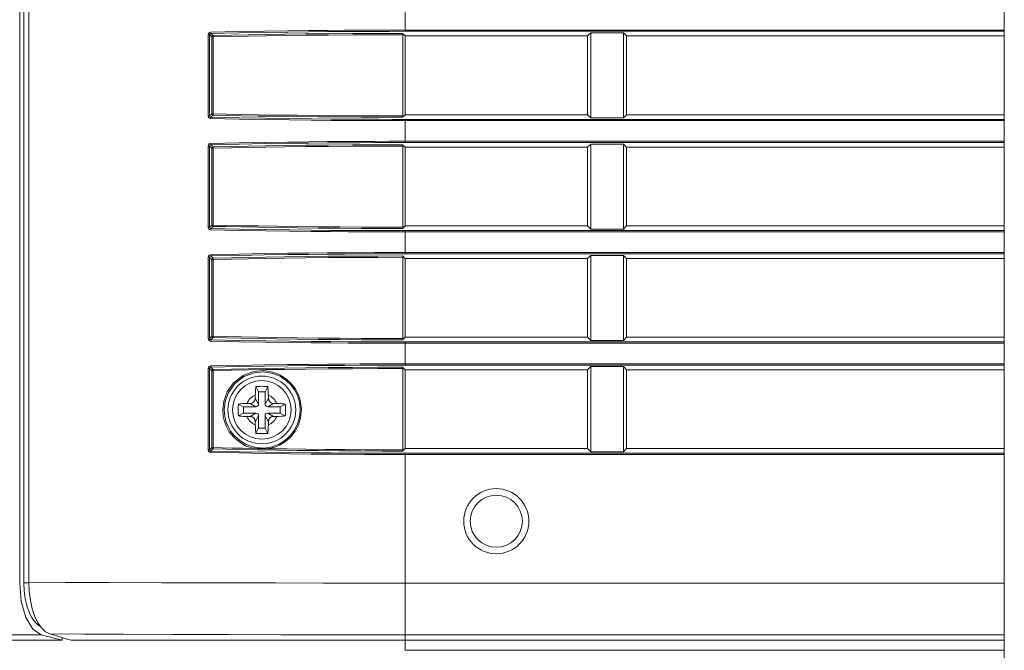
# Model space of a CAD drawing. Header units: millimetres. Extents: x 3925 to 5043, y -86 to 778.
# Tile 101 of 157: x 4624 to 4643, y 265 to 277. Entities that reach past the tile are written whole.
import ezdxf

# ---------------------------------------------------------------- set-up
doc = ezdxf.new("R2010")
doc.units = ezdxf.units.MM
doc.header["$LTSCALE"] = 46.255
for name, color, linetype in [('140-154101-0DXF_CONTINUOUS_LINE', 7, 'CONTINUOUS'), ('85-1A626G050DXF_CONTINUOUS_LINE', 7, 'CONTINUOUS'), ('H30-BOTTOM-CDXF_CONTINUOUS_LINE', 7, 'CONTINUOUS'), ('H30-LEFT-COVDXF_CONTINUOUS_LINE', 7, 'CONTINUOUS'), ('H30K-FRONT-CDXF_CONTINUOUS_LINE', 7, 'CONTINUOUS')]:
    doc.layers.add(name, color=color, linetype=linetype)

msp = doc.modelspace()

# ---------------------------------------------------------------- linework, layer by layer
at = {"layer": '140-154101-0DXF_CONTINUOUS_LINE', "color": 7, "linetype": 'Continuous', "lineweight": 0}
msp.add_line((4643.2174, 232.3004), (4643.2174, 310.811), dxfattribs=at)
at = {"layer": '85-1A626G050DXF_CONTINUOUS_LINE', "color": 7, "linetype": 'Continuous', "lineweight": 0}
for p, q in [((4628.9049, 269.9482), (4628.8551, 270.0478)), ((4629.0299, 269.9482), (4629.0798, 270.0478)), ((4628.8424, 269.8846), (4628.8424, 269.8232)), ((4628.9049, 269.9482), (4628.9049, 269.7107)), ((4629.0299, 269.9482), (4628.9049, 269.9482)), ((4629.0299, 269.7107), (4629.0299, 269.9482)), ((4629.0924, 269.8846), (4629.0924, 269.8232)), ((4628.6174, 269.6607), (4628.5178, 269.7105)), ((4628.681, 269.7232), (4628.7424, 269.7232)), ((4628.8549, 269.6607), (4628.7424, 269.7232)), ((4628.9049, 269.7107), (4628.8424, 269.8232)), ((4629.0299, 269.7107), (4629.0924, 269.8232)), ((4629.0799, 269.6607), (4629.1924, 269.7232)), ((4629.2538, 269.7232), (4629.1924, 269.7232)), ((4629.3174, 269.6607), (4629.4171, 269.7105)), ((4628.6174, 269.5357), (4628.5178, 269.4858)), ((4628.6174, 269.6607), (4628.6174, 269.5357)), ((4628.8549, 269.6607), (4628.6174, 269.6607)), ((4628.6174, 269.5357), (4628.8549, 269.5357)), ((4628.8549, 269.5357), (4628.7424, 269.4732)), ((4628.9049, 269.4857), (4628.8424, 269.3732)), ((4628.9049, 269.4857), (4628.9049, 269.2482)), ((4629.0299, 269.4857), (4629.0924, 269.3732)), ((4629.0299, 269.2482), (4629.0299, 269.4857)), ((4629.3174, 269.6607), (4629.0799, 269.6607)), ((4629.0799, 269.5357), (4629.1924, 269.4732)), ((4629.0799, 269.5357), (4629.3174, 269.5357)), ((4629.3174, 269.5357), (4629.3174, 269.6607)), ((4629.3174, 269.5357), (4629.4171, 269.4858)), ((4628.681, 269.4732), (4628.7424, 269.4732)), ((4628.8424, 269.3117), (4628.8424, 269.3732)), ((4629.0924, 269.3117), (4629.0924, 269.3732)), ((4629.2538, 269.4732), (4629.1924, 269.4732)), ((4628.9049, 269.2482), (4628.8551, 269.1485)), ((4628.9049, 269.2482), (4629.0299, 269.2482)), ((4629.0299, 269.2482), (4629.0798, 269.1485))]:
    msp.add_line(p, q, dxfattribs=at)
for points in [[(4628.8424, 269.8846), (4628.8428, 269.9147), (4628.8438, 269.9406), (4628.8451, 269.963), (4628.8467, 269.9826), (4628.8484, 270.0003), (4628.8504, 270.0167), (4628.8526, 270.0325), (4628.8551, 270.0478)], [(4628.8551, 270.0478), (4628.8922, 270.0498), (4628.9297, 270.051), (4628.9674, 270.0514)], [(4628.9674, 270.0514), (4629.0052, 270.051), (4629.0427, 270.0498), (4629.0798, 270.0478)], [(4629.0798, 270.0478), (4629.0823, 270.0324), (4629.0845, 270.0164), (4629.0865, 269.9998), (4629.0882, 269.9821), (4629.0898, 269.9624), (4629.0911, 269.9402), (4629.0921, 269.9144), (4629.0924, 269.8846)], [(4628.5178, 269.4858), (4628.516, 269.5178), (4628.5148, 269.5499), (4628.5142, 269.5821), (4628.5142, 269.6143), (4628.5148, 269.6464), (4628.516, 269.6785), (4628.5178, 269.7105)], [(4628.5178, 269.7105), (4628.5543, 269.7159), (4628.5941, 269.7199), (4628.6367, 269.7223), (4628.681, 269.7232)], [(4629.2538, 269.7232), (4629.2894, 269.7226), (4629.324, 269.721), (4629.3571, 269.7184), (4629.3882, 269.7149), (4629.4171, 269.7105)], [(4629.4171, 269.7105), (4629.4189, 269.6785), (4629.4201, 269.6464), (4629.4207, 269.6143), (4629.4207, 269.582), (4629.4201, 269.5499), (4629.4189, 269.5178), (4629.4171, 269.4858)], [(4628.681, 269.4732), (4628.6455, 269.4737), (4628.6109, 269.4753), (4628.5778, 269.4779), (4628.5467, 269.4814), (4628.5178, 269.4858)], [(4629.4171, 269.4858), (4629.3806, 269.4804), (4629.3408, 269.4765), (4629.2982, 269.474), (4629.2538, 269.4732)], [(4628.8551, 269.1485), (4628.8526, 269.1639), (4628.8504, 269.1799), (4628.8484, 269.1965), (4628.8466, 269.2142), (4628.8451, 269.2339), (4628.8438, 269.2561), (4628.8428, 269.2819), (4628.8424, 269.3117)], [(4629.0924, 269.3117), (4629.0921, 269.2816), (4629.0911, 269.2557), (4629.0898, 269.2333), (4629.0882, 269.2137), (4629.0864, 269.196), (4629.0845, 269.1796), (4629.0822, 269.1638), (4629.0798, 269.1485)], [(4628.9674, 269.1449), (4628.9297, 269.1453), (4628.8922, 269.1465), (4628.8551, 269.1485)], [(4629.0798, 269.1485), (4629.0427, 269.1465), (4629.0052, 269.1453), (4628.9674, 269.1449)]]:
    msp.add_lwpolyline(points, dxfattribs=at)
msp.add_circle((4628.9674, 269.5982), 0.5625, dxfattribs=at)
for centre, radius, start, end in [((4628.9674, 269.5982), 0.3125, 113.57818, 156.42182), ((4628.9674, 269.5982), 0.3125, 23.57818, 66.42182), ((4628.7424, 269.8232), 0.1, 270, 0), ((4628.8549, 269.7107), 0.05, 270, 0), ((4629.0799, 269.7107), 0.05, 180, 270), ((4629.1924, 269.8232), 0.1, 180, 270), ((4628.8549, 269.4857), 0.05, 0, 90), ((4629.0799, 269.4857), 0.05, 90, 180), ((4628.9674, 269.5982), 0.3125, 203.57818, 246.42182), ((4628.7424, 269.3732), 0.1, 0, 90), ((4628.9674, 269.5982), 0.3125, 293.57818, 336.42182), ((4629.1924, 269.3732), 0.1, 90, 180)]:
    msp.add_arc(centre, radius, start, end, dxfattribs=at)
at = {"layer": 'H30-BOTTOM-CDXF_CONTINUOUS_LINE', "color": 7, "linetype": 'Continuous', "lineweight": 0}
for p, q in [((4631.7174, 264.9875), (4631.7174, 265.1807)), ((4643.2174, 264.9875), (4631.7174, 264.9875))]:
    msp.add_line(p, q, dxfattribs=at)
at = {"layer": 'H30-LEFT-COVDXF_CONTINUOUS_LINE', "color": 7, "linetype": 'Continuous', "lineweight": 0}
for p, q in [((4624.3999, 305.3057), (4624.3999, 266.2815)), ((4624.4951, 305.2977), (4624.4951, 266.2924)), ((4631.7174, 276.8625), (4631.7174, 277.3088)), ((4631.7174, 276.8874), (4643.2174, 276.8874)), ((4631.7174, 276.8625), (4643.2174, 276.8625)), ((4627.9361, 275.2402), (4627.9361, 276.7961)), ((4627.9361, 276.7961), (4627.9657, 276.7961)), ((4627.9657, 275.2402), (4627.9657, 276.7961)), ((4627.9657, 276.7961), (4628.0062, 276.7556)), ((4627.9894, 276.8221), (4628.031, 276.7804)), ((4628.0062, 276.7556), (4628.0062, 275.2807)), ((4628.0062, 276.7556), (4628.0359, 276.7556)), ((4628.0359, 276.7556), (4628.0359, 275.2807)), ((4631.6687, 276.8219), (4631.7174, 276.7732)), ((4631.6714, 275.2392), (4631.6714, 276.7971)), ((4631.7174, 275.2632), (4631.7174, 276.7732)), ((4635.2174, 276.7732), (4631.7174, 276.7732)), ((4635.2788, 276.8345), (4635.2174, 276.7732)), ((4635.2174, 276.7732), (4635.2174, 275.2632)), ((4635.2788, 275.2018), (4635.2788, 276.8345)), ((4635.2788, 276.8345), (4635.906, 276.8345)), ((4635.906, 276.8345), (4635.906, 275.2018)), ((4635.9674, 276.7732), (4635.906, 276.8345)), ((4635.9674, 275.2632), (4635.9674, 276.7732)), ((4643.2174, 276.7732), (4635.9674, 276.7732)), ((4627.9657, 275.2402), (4627.9361, 275.2402)), ((4627.9657, 275.2402), (4628.0062, 275.2807)), ((4627.9894, 275.2143), (4628.031, 275.2559)), ((4628.0062, 275.2807), (4628.0359, 275.2807)), ((4631.7174, 275.2632), (4631.6687, 275.2144)), ((4631.7174, 275.2632), (4635.2174, 275.2632)), ((4631.7174, 274.7275), (4631.7174, 275.1738)), ((4643.2174, 275.1738), (4631.7174, 275.1738)), ((4643.2174, 275.1489), (4631.7174, 275.1489)), ((4635.2174, 275.2632), (4635.2788, 275.2018)), ((4635.906, 275.2018), (4635.2788, 275.2018)), ((4635.906, 275.2018), (4635.9674, 275.2632)), ((4635.9674, 275.2632), (4643.2174, 275.2632)), ((4627.9361, 273.1052), (4627.9361, 274.6611)), ((4627.9361, 274.6611), (4627.9657, 274.6611)), ((4627.9657, 273.1052), (4627.9657, 274.6611)), ((4627.9657, 274.6611), (4628.0062, 274.6206)), ((4627.9894, 274.6871), (4628.031, 274.6454)), ((4628.0062, 274.6206), (4628.0062, 273.1457)), ((4628.0062, 274.6206), (4628.0359, 274.6206)), ((4628.0359, 274.6206), (4628.0359, 273.1457)), ((4631.6687, 274.6869), (4631.7174, 274.6382)), ((4631.6714, 273.1042), (4631.6714, 274.6621)), ((4631.7174, 274.7524), (4643.2174, 274.7524)), ((4631.7174, 274.7275), (4643.2174, 274.7275)), ((4631.7174, 273.1282), (4631.7174, 274.6382)), ((4635.2174, 274.6382), (4631.7174, 274.6382)), ((4635.2788, 274.6995), (4635.2174, 274.6382)), ((4635.2174, 274.6382), (4635.2174, 273.1282)), ((4635.2788, 273.0668), (4635.2788, 274.6995)), ((4635.2788, 274.6995), (4635.906, 274.6995)), ((4635.906, 274.6995), (4635.906, 273.0668)), ((4635.9674, 274.6382), (4635.906, 274.6995)), ((4635.9674, 273.1282), (4635.9674, 274.6382)), ((4643.2174, 274.6382), (4635.9674, 274.6382)), ((4627.9657, 273.1052), (4627.9361, 273.1052)), ((4627.9657, 273.1052), (4628.0062, 273.1457)), ((4627.9894, 273.0793), (4628.031, 273.1209)), ((4628.0062, 273.1457), (4628.0359, 273.1457)), ((4631.7174, 273.1282), (4631.6687, 273.0794)), ((4631.7174, 273.1282), (4635.2174, 273.1282)), ((4635.2174, 273.1282), (4635.2788, 273.0668)), ((4635.906, 273.0668), (4635.9674, 273.1282)), ((4635.9674, 273.1282), (4643.2174, 273.1282)), ((4631.7174, 272.5925), (4631.7174, 273.0388)), ((4643.2174, 273.0388), (4631.7174, 273.0388)), ((4643.2174, 273.0139), (4631.7174, 273.0139)), ((4635.906, 273.0668), (4635.2788, 273.0668)), ((4627.9361, 270.9702), (4627.9361, 272.5261)), ((4627.9361, 272.5261), (4627.9657, 272.5261)), ((4627.9657, 270.9702), (4627.9657, 272.5261)), ((4627.9657, 272.5261), (4628.0062, 272.4856)), ((4627.9894, 272.5521), (4628.031, 272.5104)), ((4631.6687, 272.5519), (4631.7174, 272.5032)), ((4631.6714, 270.9692), (4631.6714, 272.5271)), ((4631.7174, 272.6174), (4643.2174, 272.6174)), ((4631.7174, 272.5925), (4643.2174, 272.5925)), ((4631.7174, 270.9932), (4631.7174, 272.5032)), ((4635.2174, 272.5032), (4631.7174, 272.5032)), ((4635.2788, 272.5645), (4635.2174, 272.5032)), ((4635.2174, 272.5032), (4635.2174, 270.9932)), ((4635.2788, 270.9318), (4635.2788, 272.5645)), ((4635.2788, 272.5645), (4635.906, 272.5645)), ((4635.9674, 272.5032), (4635.906, 272.5645)), ((4635.906, 272.5645), (4635.906, 270.9318)), ((4635.9674, 270.9932), (4635.9674, 272.5032)), ((4643.2174, 272.5032), (4635.9674, 272.5032)), ((4628.0062, 272.4856), (4628.0062, 271.0107)), ((4628.0062, 272.4856), (4628.0359, 272.4856)), ((4628.0359, 272.4856), (4628.0359, 271.0107)), ((4627.9657, 270.9702), (4628.0062, 271.0107)), ((4628.0062, 271.0107), (4628.0359, 271.0107)), ((4631.7174, 270.9932), (4631.6687, 270.9444)), ((4631.7174, 270.9932), (4635.2174, 270.9932)), ((4635.2174, 270.9932), (4635.2788, 270.9318)), ((4635.906, 270.9318), (4635.9674, 270.9932)), ((4635.9674, 270.9932), (4643.2174, 270.9932)), ((4627.9657, 270.9702), (4627.9361, 270.9702)), ((4627.9894, 270.9443), (4628.031, 270.9859)), ((4631.7174, 270.4575), (4631.7174, 270.9038)), ((4643.2174, 270.9038), (4631.7174, 270.9038)), ((4643.2174, 270.8789), (4631.7174, 270.8789)), ((4635.906, 270.9318), (4635.2788, 270.9318)), ((4631.7174, 270.4824), (4643.2174, 270.4824)), ((4631.7174, 270.4575), (4643.2174, 270.4575)), ((4635.2788, 270.4295), (4635.2174, 270.3682)), ((4635.2788, 268.7968), (4635.2788, 270.4295)), ((4635.2788, 270.4295), (4635.906, 270.4295)), ((4635.9674, 270.3682), (4635.906, 270.4295)), ((4635.906, 270.4295), (4635.906, 268.7968)), ((4627.9361, 268.8352), (4627.9361, 270.3911)), ((4627.9361, 270.3911), (4627.9657, 270.3911)), ((4627.9657, 268.8352), (4627.9657, 270.3911)), ((4627.9657, 270.3911), (4628.0062, 270.3506)), ((4627.9894, 270.4171), (4628.031, 270.3754)), ((4628.0062, 270.3506), (4628.0062, 268.8757)), ((4628.0062, 270.3506), (4628.0359, 270.3506)), ((4628.0359, 270.3506), (4628.0359, 268.8757)), ((4631.6687, 270.4169), (4631.7174, 270.3682)), ((4631.6714, 268.8342), (4631.6714, 270.3921)), ((4631.7174, 268.8582), (4631.7174, 270.3682)), ((4635.2174, 270.3682), (4631.7174, 270.3682)), ((4635.2174, 270.3682), (4635.2174, 268.8582)), ((4635.9674, 268.8582), (4635.9674, 270.3682)), ((4643.2174, 270.3682), (4635.9674, 270.3682)), ((4627.9657, 268.8352), (4627.9361, 268.8352)), ((4627.9657, 268.8352), (4628.0062, 268.8757)), ((4627.9894, 268.8093), (4628.031, 268.8509)), ((4628.0062, 268.8757), (4628.0359, 268.8757)), ((4631.7174, 268.8582), (4631.6687, 268.8094)), ((4631.7174, 268.8582), (4635.2174, 268.8582)), ((4631.7174, 265.1807), (4631.7174, 268.7688)), ((4643.2174, 268.7688), (4631.7174, 268.7688)), ((4643.2174, 268.7439), (4631.7174, 268.7439)), ((4635.2174, 268.8582), (4635.2788, 268.7968)), ((4635.906, 268.7968), (4635.2788, 268.7968)), ((4635.906, 268.7968), (4635.9674, 268.8582)), ((4635.9674, 268.8582), (4643.2174, 268.8582)), ((4624.3999, 266.2815), (4624.4073, 266.1276)), ((4624.4951, 266.2815), (4624.3999, 266.2815)), ((4624.5026, 266.1146), (4624.4951, 266.2924)), ((4643.2174, 266.2772), (4631.7174, 266.2772)), ((4624.6706, 265.5135), (4624.6102, 265.6372)), ((4624.7404, 265.4145), (4624.6706, 265.5135)), ((4624.899, 265.3025), (4625.0334, 265.2618)), ((4625.5513, 265.2974), (4624.899, 265.3025)), ((4625.0334, 265.2618), (4625.169, 265.2212)), ((4625.169, 265.2212), (4625.3058, 265.1807)), ((4643.2174, 265.1807), (4625.3058, 265.1807)), ((4643.2174, 265.2846), (4631.7174, 265.2846))]:
    msp.add_line(p, q, dxfattribs=at)
for points in [[(4627.9846, 276.8469), (4628.5276, 276.8586), (4629.0183, 276.8673), (4629.4621, 276.8736), (4629.8629, 276.8782), (4630.225, 276.8815), (4630.5533, 276.8839), (4630.8508, 276.8854), (4631.1272, 276.8865), (4631.4089, 276.8871), (4631.7174, 276.8874)], [(4627.9894, 276.8221), (4628.5315, 276.8338), (4629.0215, 276.8424), (4629.4647, 276.8488), (4629.865, 276.8534), (4630.2267, 276.8567), (4630.5546, 276.8591), (4630.8517, 276.8606), (4631.1278, 276.8617), (4631.4092, 276.8623), (4631.7174, 276.8625)], [(4627.9361, 276.7961), (4627.941, 276.818), (4627.9558, 276.8366), (4627.9846, 276.8469)], [(4627.9657, 276.7961), (4627.968, 276.8072), (4627.9752, 276.8167), (4627.9894, 276.8221)], [(4627.9894, 276.8221), (4627.9872, 276.8263), (4627.9854, 276.8353), (4627.9846, 276.8469)], [(4628.031, 276.7804), (4628.0187, 276.777), (4628.0096, 276.7679), (4628.0062, 276.7556)], [(4631.6687, 276.8219), (4631.1909, 276.821), (4630.7077, 276.819), (4630.2435, 276.8157), (4629.8079, 276.8114), (4629.404, 276.8064), (4629.0364, 276.8008), (4628.7064, 276.795), (4628.3824, 276.7885), (4628.031, 276.7804)], [(4628.031, 276.7804), (4628.0332, 276.7764), (4628.035, 276.7674), (4628.0359, 276.7556)], [(4631.6714, 276.7971), (4631.194, 276.7962), (4630.711, 276.7942), (4630.2469, 276.7909), (4629.8115, 276.7866), (4629.4078, 276.7816), (4629.0404, 276.776), (4628.7106, 276.7702), (4628.3869, 276.7637), (4628.0359, 276.7556)], [(4631.6687, 276.8219), (4631.6706, 276.8135), (4631.6714, 276.7971)], [(4627.9845, 275.1894), (4627.9631, 275.195), (4627.9454, 275.2107), (4627.9361, 275.2402)], [(4627.9894, 275.2142), (4627.9788, 275.2172), (4627.9701, 275.2252), (4627.9657, 275.2402)], [(4631.7174, 275.1489), (4631.4702, 275.1491), (4631.2129, 275.1496), (4630.9331, 275.1505), (4630.6267, 275.152), (4630.2887, 275.1543), (4629.9144, 275.1576), (4629.4991, 275.1622), (4629.0396, 275.1687), (4628.5329, 275.1776), (4627.9845, 275.1894)], [(4627.9846, 275.1894), (4627.9854, 275.201), (4627.9872, 275.21), (4627.9894, 275.2142)], [(4631.7174, 275.1738), (4631.4704, 275.1739), (4631.2134, 275.1744), (4630.9339, 275.1753), (4630.6278, 275.1768), (4630.2902, 275.1791), (4629.9164, 275.1824), (4629.5017, 275.187), (4629.0427, 275.1935), (4628.5368, 275.2024), (4627.9894, 275.2143)], [(4628.0062, 275.2807), (4628.0096, 275.2684), (4628.0187, 275.2593), (4628.031, 275.2559)], [(4628.031, 275.2559), (4628.0332, 275.2599), (4628.035, 275.2689), (4628.0359, 275.2807)], [(4628.031, 275.2559), (4628.2857, 275.2499), (4628.5708, 275.2439), (4628.8958, 275.2379), (4629.2569, 275.232), (4629.6435, 275.2268), (4630.047, 275.2224), (4630.4598, 275.2189), (4630.8739, 275.2165), (4631.2783, 275.215), (4631.6687, 275.2144)], [(4628.0359, 275.2807), (4628.2904, 275.2747), (4628.5752, 275.2687), (4628.9, 275.2627), (4629.2609, 275.2568), (4629.6473, 275.2516), (4630.0506, 275.2472), (4630.4632, 275.2437), (4630.8771, 275.2413), (4631.2812, 275.2398), (4631.6714, 275.2392)], [(4631.6714, 275.2392), (4631.6706, 275.2228), (4631.6687, 275.2144)], [(4627.9361, 274.6611), (4627.941, 274.683), (4627.9558, 274.7016), (4627.9846, 274.7119)], [(4627.9657, 274.6611), (4627.968, 274.6722), (4627.9752, 274.6817), (4627.9894, 274.6871)], [(4627.9846, 274.7119), (4628.5276, 274.7236), (4629.0183, 274.7323), (4629.4621, 274.7386), (4629.8629, 274.7432), (4630.225, 274.7465), (4630.5533, 274.7489), (4630.8508, 274.7504), (4631.1272, 274.7515), (4631.4089, 274.7521), (4631.7174, 274.7524)], [(4627.9894, 274.6871), (4627.9872, 274.6913), (4627.9854, 274.7003), (4627.9846, 274.7119)], [(4627.9894, 274.6871), (4628.5315, 274.6988), (4629.0215, 274.7074), (4629.4647, 274.7138), (4629.865, 274.7184), (4630.2267, 274.7217), (4630.5546, 274.7241), (4630.8517, 274.7256), (4631.1278, 274.7267), (4631.4092, 274.7273), (4631.7174, 274.7275)], [(4628.031, 274.6454), (4628.0187, 274.642), (4628.0096, 274.6329), (4628.0062, 274.6206)], [(4631.6687, 274.6869), (4631.1909, 274.686), (4630.7077, 274.684), (4630.2435, 274.6807), (4629.8079, 274.6764), (4629.404, 274.6714), (4629.0364, 274.6658), (4628.7064, 274.66), (4628.3824, 274.6535), (4628.031, 274.6454)], [(4628.031, 274.6454), (4628.0332, 274.6414), (4628.035, 274.6324), (4628.0359, 274.6206)], [(4631.6714, 274.6621), (4631.194, 274.6612), (4630.711, 274.6592), (4630.2469, 274.6559), (4629.8115, 274.6516), (4629.4078, 274.6466), (4629.0404, 274.641), (4628.7106, 274.6352), (4628.3869, 274.6287), (4628.0359, 274.6206)], [(4631.6687, 274.6869), (4631.6706, 274.6785), (4631.6714, 274.6621)], [(4627.9845, 273.0544), (4627.9631, 273.06), (4627.9454, 273.0757), (4627.9361, 273.1052)], [(4627.9894, 273.0792), (4627.9788, 273.0822), (4627.9701, 273.0902), (4627.9657, 273.1052)], [(4627.9846, 273.0544), (4627.9854, 273.066), (4627.9872, 273.075), (4627.9894, 273.0792)], [(4631.7174, 273.0388), (4631.4704, 273.0389), (4631.2134, 273.0394), (4630.9339, 273.0403), (4630.6278, 273.0418), (4630.2902, 273.0441), (4629.9164, 273.0474), (4629.5017, 273.052), (4629.0427, 273.0585), (4628.5368, 273.0674), (4627.9894, 273.0793)], [(4628.0062, 273.1457), (4628.0096, 273.1334), (4628.0187, 273.1243), (4628.031, 273.1209)], [(4628.031, 273.1209), (4628.0332, 273.1249), (4628.035, 273.1339), (4628.0359, 273.1457)], [(4628.031, 273.1209), (4628.2857, 273.1149), (4628.5708, 273.1089), (4628.8958, 273.1029), (4629.2569, 273.097), (4629.6435, 273.0918), (4630.047, 273.0874), (4630.4598, 273.0839), (4630.8739, 273.0815), (4631.2783, 273.08), (4631.6687, 273.0794)], [(4628.0359, 273.1457), (4628.2904, 273.1397), (4628.5752, 273.1337), (4628.9, 273.1277), (4629.2609, 273.1218), (4629.6473, 273.1166), (4630.0506, 273.1122), (4630.4632, 273.1087), (4630.8771, 273.1063), (4631.2812, 273.1048), (4631.6714, 273.1042)], [(4631.6714, 273.1042), (4631.6706, 273.0878), (4631.6687, 273.0794)], [(4631.7174, 273.0139), (4631.4702, 273.0141), (4631.2129, 273.0146), (4630.9331, 273.0155), (4630.6267, 273.017), (4630.2887, 273.0193), (4629.9144, 273.0226), (4629.4991, 273.0272), (4629.0396, 273.0337), (4628.5329, 273.0426), (4627.9845, 273.0544)], [(4627.9361, 272.5261), (4627.941, 272.548), (4627.9558, 272.5666), (4627.9846, 272.5769)], [(4627.9657, 272.5261), (4627.968, 272.5372), (4627.9752, 272.5467), (4627.9894, 272.5521)], [(4627.9846, 272.5769), (4628.5276, 272.5886), (4629.0183, 272.5973), (4629.4621, 272.6036), (4629.8629, 272.6082), (4630.225, 272.6115), (4630.5533, 272.6139), (4630.8508, 272.6154), (4631.1272, 272.6165), (4631.4089, 272.6171), (4631.7174, 272.6174)], [(4627.9894, 272.5521), (4627.9872, 272.5563), (4627.9854, 272.5653), (4627.9846, 272.5769)], [(4627.9894, 272.5521), (4628.5315, 272.5638), (4629.0215, 272.5724), (4629.4647, 272.5788), (4629.865, 272.5834), (4630.2267, 272.5867), (4630.5546, 272.5891), (4630.8517, 272.5906), (4631.1278, 272.5917), (4631.4092, 272.5923), (4631.7174, 272.5925)], [(4628.031, 272.5104), (4628.0187, 272.507), (4628.0096, 272.4979), (4628.0062, 272.4856)], [(4631.6687, 272.5519), (4631.1909, 272.551), (4630.7077, 272.549), (4630.2435, 272.5457), (4629.8079, 272.5414), (4629.404, 272.5364), (4629.0364, 272.5308), (4628.7064, 272.525), (4628.3824, 272.5185), (4628.031, 272.5104)], [(4628.031, 272.5104), (4628.0332, 272.5064), (4628.035, 272.4974), (4628.0359, 272.4856)], [(4631.6714, 272.5271), (4631.194, 272.5262), (4630.711, 272.5242), (4630.2469, 272.5209), (4629.8115, 272.5166), (4629.4078, 272.5116), (4629.0404, 272.506), (4628.7106, 272.5002), (4628.3869, 272.4937), (4628.0359, 272.4856)], [(4631.6687, 272.5519), (4631.6706, 272.5435), (4631.6714, 272.5271)], [(4628.0062, 271.0107), (4628.0096, 270.9984), (4628.0187, 270.9893), (4628.031, 270.9859)], [(4628.031, 270.9859), (4628.0332, 270.9899), (4628.035, 270.9989), (4628.0359, 271.0107)], [(4628.0359, 271.0107), (4628.2904, 271.0047), (4628.5752, 270.9987), (4628.9, 270.9927), (4629.2609, 270.9868), (4629.6473, 270.9816), (4630.0506, 270.9772), (4630.4632, 270.9737), (4630.8771, 270.9713), (4631.2812, 270.9698), (4631.6714, 270.9692)], [(4627.9845, 270.9194), (4627.9631, 270.925), (4627.9454, 270.9407), (4627.9361, 270.9702)], [(4627.9894, 270.9442), (4627.9788, 270.9472), (4627.9701, 270.9552), (4627.9657, 270.9702)], [(4631.7174, 270.8789), (4631.4702, 270.8791), (4631.2129, 270.8796), (4630.9331, 270.8805), (4630.6267, 270.882), (4630.2887, 270.8843), (4629.9144, 270.8876), (4629.4991, 270.8922), (4629.0396, 270.8987), (4628.5329, 270.9076), (4627.9845, 270.9194)], [(4627.9846, 270.9194), (4627.9854, 270.931), (4627.9872, 270.94), (4627.9894, 270.9442)], [(4631.7174, 270.9038), (4631.4704, 270.9039), (4631.2134, 270.9044), (4630.9339, 270.9053), (4630.6278, 270.9068), (4630.2902, 270.9091), (4629.9164, 270.9124), (4629.5017, 270.917), (4629.0427, 270.9235), (4628.5368, 270.9324), (4627.9894, 270.9443)], [(4628.031, 270.9859), (4628.2857, 270.9799), (4628.5708, 270.9739), (4628.8958, 270.9679), (4629.2569, 270.962), (4629.6435, 270.9568), (4630.047, 270.9524), (4630.4598, 270.9489), (4630.8739, 270.9465), (4631.2783, 270.945), (4631.6687, 270.9444)], [(4631.6714, 270.9692), (4631.6706, 270.9528), (4631.6687, 270.9444)], [(4627.9361, 270.3911), (4627.941, 270.413), (4627.9558, 270.4316), (4627.9846, 270.4419)], [(4627.9846, 270.4419), (4628.5276, 270.4536), (4629.0183, 270.4623), (4629.4621, 270.4686), (4629.8629, 270.4732), (4630.225, 270.4765), (4630.5533, 270.4789), (4630.8508, 270.4804), (4631.1272, 270.4815), (4631.4089, 270.4821), (4631.7174, 270.4824)], [(4627.9894, 270.4171), (4627.9872, 270.4213), (4627.9854, 270.4303), (4627.9846, 270.4419)], [(4627.9894, 270.4171), (4628.5315, 270.4288), (4629.0215, 270.4374), (4629.4647, 270.4438), (4629.865, 270.4484), (4630.2267, 270.4517), (4630.5546, 270.4541), (4630.8517, 270.4556), (4631.1278, 270.4567), (4631.4092, 270.4573), (4631.7174, 270.4575)], [(4627.9657, 270.3911), (4627.968, 270.4022), (4627.9752, 270.4117), (4627.9894, 270.4171)], [(4628.031, 270.3754), (4628.0187, 270.372), (4628.0096, 270.3629), (4628.0062, 270.3506)], [(4631.6687, 270.4169), (4631.1909, 270.416), (4630.7077, 270.414), (4630.2435, 270.4107), (4629.8079, 270.4064), (4629.404, 270.4014), (4629.0364, 270.3958), (4628.7064, 270.39), (4628.3824, 270.3835), (4628.031, 270.3754)], [(4628.031, 270.3754), (4628.0332, 270.3714), (4628.035, 270.3624), (4628.0359, 270.3506)], [(4631.6714, 270.3921), (4631.194, 270.3912), (4630.711, 270.3892), (4630.2469, 270.3859), (4629.8115, 270.3816), (4629.4078, 270.3766), (4629.0404, 270.371), (4628.7106, 270.3652), (4628.3869, 270.3587), (4628.0359, 270.3506)], [(4628.2171, 269.5982), (4628.2361, 269.7665), (4628.3018, 269.9458), (4628.4265, 270.1202), (4628.6067, 270.259), (4628.8101, 270.3358), (4629.0055, 270.3527), (4629.1792, 270.3245), (4629.3268, 270.265), (4629.4471, 270.1854), (4629.5413, 270.0945), (4629.6124, 269.9986), (4629.6633, 269.9024), (4629.6975, 269.8084), (4629.719, 269.7097), (4629.7273, 269.5982)], [(4628.2466, 269.5982), (4628.2649, 269.7609), (4628.3283, 269.9342), (4628.4486, 270.1028), (4628.6225, 270.2371), (4628.8188, 270.3114), (4629.0075, 270.3278), (4629.1753, 270.3006), (4629.3178, 270.2431), (4629.434, 270.1662), (4629.5251, 270.0783), (4629.5938, 269.9855), (4629.6429, 269.8925), (4629.6759, 269.8015), (4629.6967, 269.706), (4629.7047, 269.5982)], [(4631.6687, 270.4169), (4631.6706, 270.4085), (4631.6714, 270.3921)], [(4628.8163, 268.8591), (4628.6555, 268.9125), (4628.5242, 268.9901), (4628.4211, 269.0819), (4628.3432, 269.1803), (4628.2875, 269.2798), (4628.2501, 269.3775), (4628.2263, 269.4807), (4628.2171, 269.5982)], [(4628.8248, 268.8836), (4628.6696, 268.9353), (4628.5429, 269.0103), (4628.4434, 269.099), (4628.3683, 269.1942), (4628.3145, 269.2904), (4628.2784, 269.3849), (4628.2555, 269.4846), (4628.2466, 269.5982)], [(4629.7047, 269.5982), (4629.6897, 269.4507), (4629.6475, 269.3144), (4629.5879, 269.2016), (4629.5197, 269.112), (4629.4469, 269.0409), (4629.3729, 268.9857), (4629.3002, 268.9441), (4629.2303, 268.9138), (4629.164, 268.8926), (4629.1016, 268.8788)], [(4629.7273, 269.5982), (4629.7118, 269.4457), (4629.668, 269.3048), (4629.6064, 269.1882), (4629.5358, 269.0955), (4629.4605, 269.022), (4629.3838, 268.965), (4629.3086, 268.9219), (4629.2362, 268.8905), (4629.1676, 268.8686), (4629.1029, 268.8543)], [(4627.9845, 268.7844), (4627.9631, 268.79), (4627.9454, 268.8057), (4627.9361, 268.8352)], [(4627.9894, 268.8092), (4627.9788, 268.8122), (4627.9701, 268.8202), (4627.9657, 268.8352)], [(4631.7174, 268.7439), (4631.4702, 268.7441), (4631.2129, 268.7446), (4630.9331, 268.7455), (4630.6267, 268.747), (4630.2887, 268.7493), (4629.9144, 268.7526), (4629.4991, 268.7572), (4629.0396, 268.7637), (4628.5329, 268.7726), (4627.9845, 268.7844)], [(4627.9846, 268.7844), (4627.9854, 268.796), (4627.9872, 268.805), (4627.9894, 268.8092)], [(4631.7174, 268.7688), (4631.4704, 268.7689), (4631.2134, 268.7694), (4630.9339, 268.7703), (4630.6278, 268.7718), (4630.2902, 268.7741), (4629.9164, 268.7774), (4629.5017, 268.782), (4629.0427, 268.7885), (4628.5368, 268.7974), (4627.9894, 268.8093)], [(4628.0062, 268.8757), (4628.0096, 268.8634), (4628.0187, 268.8543), (4628.031, 268.8509)], [(4628.031, 268.8509), (4628.0332, 268.8549), (4628.035, 268.8639), (4628.0359, 268.8757)], [(4628.031, 268.8509), (4628.2857, 268.8449), (4628.5708, 268.8389), (4628.8958, 268.8329), (4629.2569, 268.827), (4629.6435, 268.8218), (4630.047, 268.8174), (4630.4598, 268.8139), (4630.8739, 268.8115), (4631.2783, 268.81), (4631.6687, 268.8094)], [(4628.0359, 268.8757), (4628.2079, 268.8716), (4628.3934, 268.8675), (4628.5956, 268.8633), (4628.8163, 268.8591)], [(4628.8163, 268.8591), (4628.8192, 268.871), (4628.8223, 268.8799), (4628.8248, 268.8836)], [(4628.8163, 268.8591), (4628.8798, 268.8532), (4628.936, 268.8503), (4628.9856, 268.8495), (4629.0413, 268.8506), (4629.1029, 268.8543)], [(4629.1016, 268.8788), (4629.0477, 268.8713), (4628.9943, 268.8679), (4628.9398, 268.8685), (4628.8832, 268.8736), (4628.8248, 268.8836)], [(4629.1029, 268.8543), (4629.1013, 268.8658), (4629.1008, 268.8747), (4629.1016, 268.8788)], [(4629.1029, 268.8543), (4629.4473, 268.8492), (4629.8102, 268.8447), (4630.1845, 268.8409), (4630.5647, 268.838), (4630.9438, 268.836), (4631.3136, 268.8347), (4631.6714, 268.8342)], [(4631.6714, 268.8342), (4631.6706, 268.8178), (4631.6687, 268.8094)], [(4631.7174, 266.2772), (4630.9571, 266.2773), (4630.1498, 266.2776), (4629.2265, 266.2783), (4628.1614, 266.2797), (4627.0385, 266.2819), (4626.0368, 266.2848), (4625.2008, 266.2882), (4624.4951, 266.2924)], [(4624.4073, 266.1276), (4624.4272, 265.9789), (4624.4592, 265.8401), (4624.5022, 265.7155), (4624.5548, 265.6088), (4624.6154, 265.5236), (4624.6821, 265.4623), (4624.72, 265.4433)], [(4624.6102, 265.6372), (4624.5611, 265.7818), (4624.5249, 265.9426), (4624.5026, 266.1146)], [(4624.899, 265.3025), (4624.8173, 265.3434), (4624.7404, 265.4145)], [(4631.7174, 265.2846), (4630.9857, 265.2847), (4630.2117, 265.2851), (4629.3303, 265.2859), (4628.3196, 265.2874), (4627.2622, 265.2899), (4626.3268, 265.2933), (4625.5513, 265.2974)]]:
    msp.add_lwpolyline(points, dxfattribs=at)
for centre, radius in [((4628.9674, 269.5982), 0.65), ((4633.4674, 267.4632), 0.625), ((4633.4674, 267.4632), 0.5)]:
    msp.add_circle(centre, radius, dxfattribs=at)
at = {"layer": 'H30K-FRONT-CDXF_CONTINUOUS_LINE', "color": 7, "linetype": 'Continuous', "lineweight": 0}
for p, q in [((4624.32, 266.278), (4624.32, 305.9307)), ((4624.4382, 265.6154), (4624.5718, 265.3928)), ((4624.5718, 265.3928), (4624.7334, 265.2854)), ((4620.9532, 265.1807), (4624.7334, 265.1807)), ((4624.7334, 265.2854), (4625.1351, 265.1807)), ((4624.7334, 265.1807), (4625.1351, 265.1807)), ((4625.1351, 265.1807), (4625.1361, 265.2311))]:
    msp.add_line(p, q, dxfattribs=at)
for points in [[(4624.32, 266.278), (4624.3504, 265.9243), (4624.4382, 265.6154)], [(4621.9715, 265.2849), (4622.4031, 265.2844), (4622.8403, 265.284), (4623.2679, 265.2839), (4623.6735, 265.2842), (4624.7334, 265.2854)]]:
    msp.add_lwpolyline(points, dxfattribs=at)

doc.saveas('drawing.dxf')
